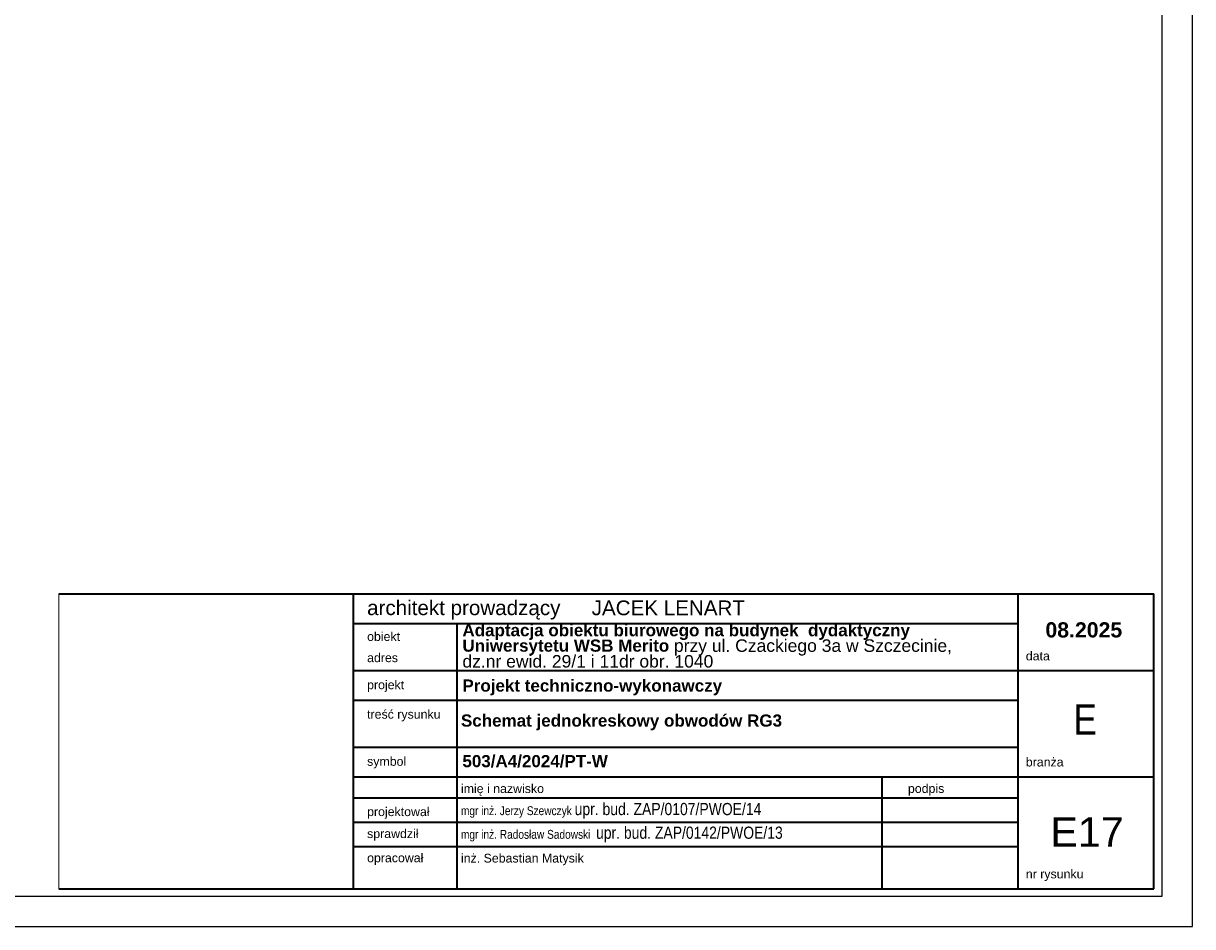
# Model space of a CAD drawing. Header units: millimetres. Extents: x 304 to 148940, y -18 to 215742.
# Tile 20 of 33: x 87766 to 106987, y 111446 to 126296. Entities that reach past the tile are written whole.
import ezdxf

# ---------------------------------------------------------------- set-up
doc = ezdxf.new("R2010")
doc.units = ezdxf.units.MM
doc.header["$XCLIPFRAME"] = 2
doc.layers.add('arch tabela_Nr_Pióra__100', color=7, linetype='Continuous', lineweight=20)
doc.layers.add('CP_LINENORM', color=251, linetype='Continuous', lineweight=25)
doc.styles.get("Standard").update_dxf_attribs({"font": 'ARIALN.TTF'})
doc.styles.add('STYL_AUTOMATYCZNY_1', font='ARIALN.TTF')
doc.styles.add('STYL_AUTOMATYCZNY_2', font='ARIALN.TTF')
picture_1 = doc.add_image_def('image1.tif', size_in_pixel=(2126, 2126))

msp = doc.modelspace()

# ---------------------------------------------------------------- linework, layer by layer
at = {"color": 7, "linetype": 'Continuous', "lineweight": 35}
for p, q in [((88347, 116915, 62136), (106347, 116915, 62136)), ((89123, 116915, 62136), (106080, 116915, 62136)), ((93193, 112070, 62136), (93193, 116915, 62136)), ((104119, 112070, 62136), (104119, 116915, 62136)), ((106347, 112070, 62136), (106347, 116915, 62136)), ((93193, 116430, 62136), (104119, 116430, 62136)), ((94896, 112070, 62136), (94896, 116430, 62136)), ((93193, 115655, 62136), (106347, 115655, 62136)), ((93193, 115171, 62136), (104119, 115171, 62136)), ((93193, 114396, 62136), (104119, 114396, 62136)), ((93193, 113911, 62136), (106347, 113911, 62136)), ((101881, 112070, 62136), (101881, 113911, 62136)), ((101881, 112070, 62136), (101881, 113911, 62136)), ((93193, 113561, 62136), (104119, 113561, 62136)), ((94896, 113561, 62136), (101913, 113561, 62136)), ((94896, 113561, 62136), (101881, 113561, 62136)), ((93193, 113164, 62136), (100177, 113164, 62136)), ((94896, 113164, 62136), (104119, 113164, 62136)), ((93193, 112766, 62136), (104119, 112766, 62136)), ((88347, 112070, 62136), (106347, 112070, 62136)), ((94896, 112070, 62136), (101913, 112070, 62136)), ((96788, 112070, 62136), (102416, 112070, 62136))]:
    msp.add_line(p, q, dxfattribs=at)
at = {"layer": 'CP_LINENORM', "linetype": 'Continuous'}
for p, q in [((106987, 111446, 108468), (106987, 141146, 108468)), ((57120, 111446, 108468), (106987, 111446, 108468))]:
    msp.add_line(p, q, dxfattribs=at)
at = {"layer": 'CP_LINENORM'}
for p, q in [((106487, 111946, 108468), (106487, 140646, 108468)), ((58620, 111946, 108468), (106487, 111946, 108468))]:
    msp.add_line(p, q, dxfattribs=at)

# ---------------------------------------------------------------- texts
at = {"color": 7, "linetype": 'Continuous', "lineweight": 35}
for s, insert, char_height, attachment_point, style in [('\\A1;{\\pql;\\fArial|b0|i0|c238|p0;\\W1.000000;architekt prowadzący}', (93416, 116652, 62136), 242.24, 4, 'STYL_AUTOMATYCZNY_1'), ('\\A1;{\\pql;\\fArial|b0|i0|c238|p0;\\W1.000000;JACEK LENART}', (97108, 116685, 62136), 242.24, 4, 'STYL_AUTOMATYCZNY_1'), ('\\A1;{\\pql;\\fArial|b0|i0|c238|p0;\\W1.000000;obiekt}', (93416, 116215, 62136), 145.34, 4, 'STYL_AUTOMATYCZNY_1'), ('\\A1;{\\pql;\\fArial|b0|i0|c238|p0;\\W1.000000;adres}', (93416, 115866, 62136), 145.34, 4, 'STYL_AUTOMATYCZNY_1'), ('\\A1;{\\pql;\\fArial|b0|i0|c238|p0;\\W1.000000;data}', (104245, 115895, 62136), 145.34, 4, 'STYL_AUTOMATYCZNY_1'), ('\\A1;{\\pql;\\fArial|b0|i0|c238|p0;\\W1.000000;projekt}', (93416, 115400, 62136), 145.34, 4, 'STYL_AUTOMATYCZNY_1'), ('\\A1;{\\pql;\\fArial|b0|i0|c238|p0;\\W1.000000;treść rysunku}', (93416, 114916, 62136), 145.34, 4, 'STYL_AUTOMATYCZNY_1'), ('\\pxql;\\fArial|b1|i0|c238|p0;\\A1;Schemat jednokreskowy obwodów RG3', (94959, 114804, 62136), 200, 4, 'STYL_AUTOMATYCZNY_2'), ('\\A1;{\\pql;\\fArial|b0|i0|c238|p0;\\W1.000000;symbol}', (93416, 114141, 62136), 145.34, 4, 'STYL_AUTOMATYCZNY_1'), ('\\A1;{\\pql;\\fArial|b0|i0|c238|p0;\\W1.000000;branża}', (104245, 114151, 62136), 145.34, 4, 'STYL_AUTOMATYCZNY_1'), ('\\A1;{\\pql;\\fArial|b0|i0|c238|p0;\\W1.000000;imię i nazwisko}', (94959, 113694, 62136), 145.34, 4, 'STYL_AUTOMATYCZNY_1'), ('\\pxql;mgr inż. Jerzy Szewczyk \\H1.3761001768x;upr. bud. ZAP/0107/PWOE/14', (94959, 113349, 62136), 145.34, 4, 'STYL_AUTOMATYCZNY_1'), ('\\A1;{\\pql;\\fArial|b0|i0|c238|p0;\\W1.000000;podpis}', (102307, 113695, 62136), 145.34, 4, 'STYL_AUTOMATYCZNY_1'), ('\\pxql;\\fArial|b0|i0|c238|p0;\\A1;projektował', (93416, 113314, 62136), 145.34, 4, 'STYL_AUTOMATYCZNY_1'), ('\\pxql;mgr inż. Radosław Sadowski  \\H1.3761001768x;upr. bud. ZAP/0142/PWOE/13', (94959, 112960, 62136), 145.34, 4, 'STYL_AUTOMATYCZNY_1'), ('\\pxqc;\\fArial|b0|i0|c238|p0;\\A1;E17', (105251, 113002, 62136), 484.48, 5, 'STYL_AUTOMATYCZNY_1'), ('\\A1;{\\pql;\\fArial|b0|i0|c238|p0;\\W1.000000;sprawdził}', (93416, 112953, 62136), 145.34, 4, 'STYL_AUTOMATYCZNY_1'), ('\\pxql;\\fArial|b0|i0|c238|p0;\\A1;opracował', (93416, 112555, 62136), 145.34, 4, 'STYL_AUTOMATYCZNY_1'), ('\\pxql;\\fArial|b0|i0|c238|p0;\\A1;inż. Sebastian Matysik', (94959, 112550, 62136), 145.34, 4, 'STYL_AUTOMATYCZNY_1'), ('\\A1;{\\pql;\\fArial|b0|i0|c238|p0;\\W1.000000;nr rysunku}', (104245, 112290, 62136), 145.34, 4, 'STYL_AUTOMATYCZNY_1')]:
    msp.add_mtext(s, dxfattribs=dict(at, insert=insert, char_height=char_height, attachment_point=attachment_point, style=style))
at = {"color": 7, "linetype": 'Continuous', "lineweight": 13, "insert": (94983, 116061, 62136), "char_height": 200, "width": 8787.67, "attachment_point": 4, "line_spacing_factor": 0.751632, "style": 'STYL_AUTOMATYCZNY_2'}
msp.add_mtext('\\A1;{\\pql;\\fArial|b1|i0|c238|p0;\\W1.000000;Adaptacja obiektu biurowego na budynek  dydaktyczny Uniwersytetu WSB Merito\\fArial|b0|i0|c238|p0;\\W1.000000; \\fArial|b0|i0|c238|p0;\\H1.029412x;\\W1.000000;przy ul. Czackiego 3a w Szczecinie,\\P\\pql;\\fArial|b0|i0|c238|p0;\\W1.000000;dz.nr ewid. 29/1 i 11dr obr. 1040}', dxfattribs=at)
at = {"color": 7, "linetype": 'Continuous', "lineweight": 13, "style": 'STYL_AUTOMATYCZNY_2'}
for s, insert, char_height, attachment_point in [('\\A1;{\\pqc;\\fArial|b1|i0|c238|p0;\\W1.000000;0\\fArial|b1|i0|c238|p0;\\W1.000000;8\\fArial|b1|i0|c238|p0;\\W1.000000;.2025}', (105198, 116323, 62136), 250, 5), ('\\A1;{\\pql;\\fArial|b1|i0|c238|p0;\\W1.000000;Projekt techniczn\\fArial|b1|i0|c238|p0;\\W1.000000;o-wykonawczy}', (94983, 115379, 62136), 200, 4), ('\\A1;{\\pql;\\fArial|b1|i0|c238|p0;\\W1.000000;503/A4/2024/PT\\fArial|b1|i0|c238|p0;\\W1.000000;-W}', (94983, 114164, 62136), 200, 4)]:
    msp.add_mtext(s, dxfattribs=dict(at, insert=insert, char_height=char_height, attachment_point=attachment_point))
at = {"layer": 'arch tabela_Nr_Pióra__100', "linetype": 'Continuous', "insert": (105221, 114851, 62136), "char_height": 500, "attachment_point": 5}
msp.add_mtext('E', dxfattribs=at)

# ---------------------------------------------------------------- pictures from other files: only their frames are drawn
at = {"layer": 'arch tabela_Nr_Pióra__100', "linetype": 'Continuous'}
image = msp.add_image(picture_1, insert=(88347, 112070, 62136), size_in_units=(5000, 5000), dxfattribs=at)
image.set_boundary_path([(-0.5, 65.5), (2059.8, 2125.5)])

doc.saveas('drawing.dxf')
